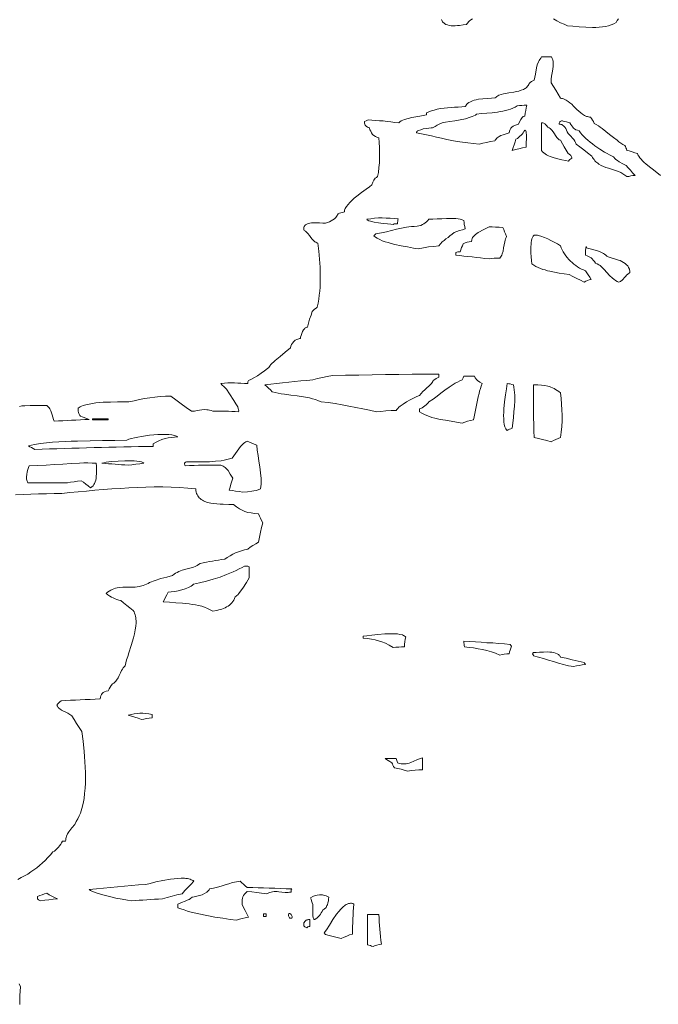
# Model space of a CAD drawing. Header units: inches. Extents: x -0.43 to 6, y 6.58 to 15.12.
# Tile 9 of 13: x 1.12 to 2.93, y 10.67 to 13.46. Entities that reach past the tile are written whole.
import ezdxf

# ---------------------------------------------------------------- set-up
doc = ezdxf.new("R2010")
doc.units = ezdxf.units.IN
doc.header["$MEASUREMENT"] = 0

# ---------------------------------------------------------------- blocks, each defined once
blk = doc.blocks.new('WMF0')
at = {"color": 7, "lineweight": 0}
for points in [[(2.2874, -1.1003), (2.2883, -1.1026), (2.2892, -1.1049), (2.2902, -1.1072), (2.2915, -1.109), (2.2934, -1.1103), (2.2952, -1.1117), (2.2993, -1.1145), (2.3039, -1.1158), (2.3089, -1.1172), (2.3144, -1.1181), (2.3203, -1.1181), (2.3263, -1.1181), (2.3322, -1.1177), (2.3381, -1.1172), (2.3491, -1.1158), (2.3582, -1.1145), (2.3596, -1.1117), (2.3619, -1.1094), (2.3637, -1.1072), (2.366, -1.1053), (2.3706, -1.1017), (2.3756, -1.0989)], [(2.605, -1.0985), (2.615, -1.1044), (2.6255, -1.1094), (2.6356, -1.114), (2.6447, -1.1181), (2.6607, -1.1195), (2.6781, -1.1209), (2.6968, -1.1222), (2.716, -1.1227), (2.7256, -1.1227), (2.7352, -1.1222), (2.7443, -1.1213), (2.753, -1.1199), (2.7617, -1.1181), (2.7695, -1.1158), (2.7768, -1.1126), (2.7836, -1.109), (2.7864, -1.1035), (2.79, -1.0985)], [(2.9098, -1.5435), (2.8938, -1.5312), (2.8732, -1.5147), (2.8677, -1.5106), (2.8631, -1.5061), (2.8586, -1.5015), (2.8545, -1.4974), (2.8508, -1.4928), (2.8476, -1.4887), (2.8453, -1.485), (2.844, -1.4809), (2.8362, -1.4786), (2.8284, -1.4759), (2.8207, -1.4736), (2.8138, -1.4722), (2.8124, -1.4681), (2.8111, -1.4645), (2.8097, -1.4608), (2.8083, -1.4581), (2.8024, -1.4549), (2.7969, -1.4512), (2.7914, -1.4476), (2.7859, -1.4435), (2.7754, -1.4352), (2.7649, -1.4265), (2.7544, -1.4183), (2.7439, -1.4096), (2.7384, -1.406), (2.7329, -1.4023), (2.727, -1.3987), (2.721, -1.3955), (2.7188, -1.3904), (2.716, -1.3859), (2.7133, -1.3818), (2.7105, -1.3777), (2.7078, -1.3777), (2.7046, -1.3772), (2.7018, -1.3763), (2.6991, -1.3754), (2.6932, -1.3731), (2.6881, -1.3694), (2.6827, -1.3653), (2.6772, -1.3607), (2.6721, -1.3562), (2.6671, -1.3512), (2.6621, -1.3461), (2.6571, -1.3411), (2.652, -1.337), (2.6466, -1.3329), (2.6415, -1.3292), (2.6361, -1.3269), (2.6333, -1.3256), (2.6306, -1.3251), (2.6278, -1.3247), (2.6251, -1.3242), (2.6182, -1.3128), (2.6118, -1.3013), (2.605, -1.2908), (2.5986, -1.2799), (2.599, -1.2703), (2.6, -1.2611), (2.6018, -1.2515), (2.6032, -1.2419), (2.6045, -1.2328), (2.6045, -1.2237), (2.6041, -1.2196), (2.6032, -1.215), (2.6018, -1.2109), (2.6, -1.2068), (2.5926, -1.2068), (2.5853, -1.2068), (2.5785, -1.2068), (2.5716, -1.2068), (2.5689, -1.21), (2.5666, -1.2136), (2.5643, -1.2168), (2.5625, -1.2209), (2.5593, -1.2287), (2.557, -1.2374), (2.5538, -1.2552), (2.5501, -1.2726), (2.5465, -1.2744), (2.5424, -1.2767), (2.5392, -1.279), (2.536, -1.2817), (2.5351, -1.2849), (2.5337, -1.2876), (2.5319, -1.2899), (2.53, -1.2922), (2.5278, -1.294), (2.525, -1.2959), (2.5227, -1.2977), (2.52, -1.2991), (2.5136, -1.3013), (2.5072, -1.3036), (2.4999, -1.305), (2.4926, -1.3064), (2.478, -1.3082), (2.4633, -1.3114), (2.4565, -1.3132), (2.4501, -1.3155), (2.4473, -1.3169), (2.4446, -1.3187), (2.4423, -1.3205), (2.44, -1.3228), (2.4291, -1.3237), (2.4172, -1.3247), (2.4044, -1.3256), (2.392, -1.3269), (2.3857, -1.3283), (2.3802, -1.3297), (2.3747, -1.3315), (2.3692, -1.3338), (2.3646, -1.3365), (2.3605, -1.3393), (2.3587, -1.3411), (2.3573, -1.3434), (2.356, -1.3452), (2.3546, -1.3475), (2.3445, -1.3484), (2.3345, -1.3489), (2.3244, -1.3498), (2.3144, -1.3502), (2.3043, -1.3512), (2.2943, -1.3525), (2.2842, -1.3534), (2.2746, -1.3548), (2.2664, -1.3576), (2.2586, -1.3598), (2.2513, -1.3626), (2.244, -1.3653), (2.244, -1.3681), (2.244, -1.3708), (2.2353, -1.3731), (2.2253, -1.3749), (2.2143, -1.3767), (2.2029, -1.379), (2.1919, -1.3813), (2.1819, -1.3845), (2.1773, -1.3863), (2.1727, -1.3886), (2.1691, -1.3909), (2.1659, -1.3936), (2.1544, -1.3927), (2.1435, -1.3914), (2.1325, -1.39), (2.1215, -1.3886), (2.1106, -1.3877), (2.1001, -1.3868), (2.0891, -1.3859), (2.0786, -1.385), (2.0731, -1.3877), (2.0681, -1.3904), (2.0681, -1.3946), (2.069, -1.3978), (2.0699, -1.4005), (2.0717, -1.4023), (2.0736, -1.4042), (2.0763, -1.4055), (2.079, -1.4069), (2.0822, -1.4083), (2.0836, -1.4133), (2.0859, -1.4179), (2.0882, -1.4224), (2.0914, -1.4265), (2.095, -1.4297), (2.0992, -1.4325), (2.1037, -1.4348), (2.1087, -1.4366), (2.1101, -1.4499), (2.1106, -1.4636), (2.111, -1.4777), (2.111, -1.4923), (2.1106, -1.507), (2.1092, -1.5211), (2.1078, -1.5344), (2.1051, -1.5467), (2.1019, -1.549), (2.0987, -1.5513), (2.0964, -1.5536), (2.0946, -1.5563), (2.0918, -1.5627), (2.0891, -1.57), (2.0827, -1.5751), (2.0727, -1.5824), (2.0599, -1.5915), (2.0461, -1.6025), (2.0393, -1.608), (2.0329, -1.6139), (2.027, -1.6198), (2.0215, -1.6253), (2.0174, -1.6313), (2.0137, -1.6367), (2.0128, -1.639), (2.0119, -1.6418), (2.011, -1.644), (2.011, -1.6468), (2.0059, -1.6482), (2.0014, -1.6491), (1.9973, -1.6504), (1.9931, -1.6518), (1.9918, -1.655), (1.9909, -1.6573), (1.989, -1.66), (1.9872, -1.6623), (1.9831, -1.666), (1.9785, -1.6692), (1.9735, -1.6719), (1.9685, -1.6747), (1.963, -1.6765), (1.9575, -1.6788), (1.9497, -1.6783), (1.9401, -1.6779), (1.9292, -1.6774), (1.9178, -1.6779), (1.9127, -1.6788), (1.9082, -1.6801), (1.904, -1.6815), (1.9004, -1.6838), (1.899, -1.6852), (1.8981, -1.687), (1.8972, -1.6884), (1.8963, -1.6902), (1.8963, -1.6925), (1.8958, -1.6948), (1.8963, -1.6975), (1.8972, -1.6998), (1.9004, -1.7016), (1.9031, -1.7039), (1.9054, -1.7062), (1.9077, -1.7085), (1.9123, -1.714), (1.9159, -1.719), (1.92, -1.7245), (1.9241, -1.729), (1.9269, -1.7313), (1.9296, -1.7331), (1.9328, -1.7345), (1.936, -1.7354), (1.9388, -1.7583), (1.9406, -1.7811), (1.942, -1.8035), (1.9424, -1.8264), (1.9424, -1.8378), (1.9424, -1.8492), (1.942, -1.8606), (1.9411, -1.8716), (1.9397, -1.883), (1.9383, -1.8944), (1.9365, -1.9059), (1.9342, -1.9173), (1.9305, -1.92), (1.9264, -1.9228), (1.9232, -1.926), (1.92, -1.9296), (1.9164, -1.9401), (1.9123, -1.9511), (1.9091, -1.9625), (1.9059, -1.974), (1.904, -1.9744), (1.9022, -1.9753), (1.8999, -1.9762), (1.8986, -1.9781), (1.8949, -1.9817), (1.8922, -1.9867), (1.8899, -1.9922), (1.8881, -1.9973), (1.8867, -2.0023), (1.8862, -2.0064), (1.8835, -2.0064), (1.8812, -2.0069), (1.8785, -2.0078), (1.8762, -2.0087), (1.8716, -2.0114), (1.8675, -2.0151), (1.8638, -2.0192), (1.8611, -2.0233), (1.8588, -2.0283), (1.8579, -2.0329), (1.8433, -2.0448), (1.8286, -2.0571), (1.8145, -2.069), (1.8008, -2.0809), (1.8003, -2.0832), (1.7985, -2.0859), (1.7962, -2.0886), (1.793, -2.0918), (1.7843, -2.0982), (1.7743, -2.1051), (1.7638, -2.1119), (1.7537, -2.1179), (1.745, -2.1225), (1.7386, -2.1257), (1.7377, -2.127), (1.7368, -2.1293), (1.7368, -2.1316), (1.7368, -2.1343), (1.7268, -2.1343), (1.7172, -2.1334), (1.708, -2.133), (1.6984, -2.1325), (1.6893, -2.1321), (1.6797, -2.1321), (1.6701, -2.133), (1.66, -2.1343), (1.6642, -2.1385), (1.6683, -2.1426), (1.6724, -2.1462), (1.6765, -2.1503), (1.6847, -2.1631), (1.6971, -2.1819), (1.703, -2.1915), (1.708, -2.2006), (1.7094, -2.2047), (1.7103, -2.2084), (1.7108, -2.212), (1.7103, -2.2143), (1.7007, -2.2138), (1.6916, -2.2134), (1.682, -2.2129), (1.6728, -2.2129), (1.6637, -2.2129), (1.6546, -2.2129), (1.6459, -2.2125), (1.6372, -2.2125), (1.6322, -2.2111), (1.6281, -2.2097), (1.6239, -2.2088), (1.6198, -2.2084), (1.613, -2.2079), (1.6061, -2.2088), (1.5997, -2.2097), (1.5929, -2.2111), (1.5851, -2.2125), (1.5764, -2.2125), (1.5618, -2.202), (1.5472, -2.1915), (1.5326, -2.1805), (1.5179, -2.17), (1.5024, -2.1704), (1.4878, -2.1713), (1.4727, -2.1727), (1.4581, -2.1745), (1.4435, -2.1768), (1.4288, -2.1796), (1.4138, -2.1828), (1.3987, -2.186), (1.3841, -2.1864), (1.3662, -2.1864), (1.3466, -2.1869), (1.3256, -2.1873), (1.3155, -2.1883), (1.305, -2.1892), (1.295, -2.1905), (1.2858, -2.1924), (1.2767, -2.1942), (1.2684, -2.1969), (1.2643, -2.1983), (1.2607, -2.2001), (1.2575, -2.202), (1.2543, -2.2038), (1.2543, -2.2084), (1.2547, -2.2125), (1.2552, -2.2161), (1.2561, -2.2189), (1.257, -2.2212), (1.2584, -2.2234), (1.2598, -2.2253), (1.2616, -2.2266), (1.2662, -2.2289), (1.2716, -2.2308), (1.2785, -2.233), (1.2863, -2.2358), (1.2739, -2.2367), (1.2611, -2.2371), (1.2483, -2.2381), (1.236, -2.2385), (1.2232, -2.239), (1.2109, -2.2399), (1.199, -2.2403), (1.1867, -2.2413), (1.1844, -2.2358), (1.1825, -2.2298), (1.1812, -2.2234), (1.1793, -2.2175), (1.1771, -2.2116), (1.1743, -2.2061), (1.1725, -2.2033), (1.1707, -2.2011), (1.1679, -2.1988), (1.1652, -2.1965), (1.1492, -2.1965), (1.1337, -2.1965), (1.1181, -2.1965), (1.1026, -2.1974), (1.0948, -2.1979), (1.0875, -2.1992)], [(2.3939, -1.4544), (2.3779, -1.4521), (2.3619, -1.4503), (2.3464, -1.4485), (2.3313, -1.4471), (2.3167, -1.4439), (2.302, -1.4407), (2.2874, -1.4375), (2.2728, -1.4343), (2.2582, -1.4311), (2.244, -1.4279), (2.2298, -1.4252), (2.2157, -1.4224), (2.2161, -1.4206), (2.2175, -1.4188), (2.2193, -1.417), (2.2216, -1.4156), (2.228, -1.4133), (2.2353, -1.411), (2.2435, -1.4096), (2.2509, -1.4087), (2.2573, -1.4083), (2.2618, -1.4083), (2.2687, -1.4042), (2.2751, -1.4005), (2.2819, -1.3968), (2.2888, -1.3936), (2.2984, -1.3923), (2.3112, -1.3904), (2.3253, -1.3882), (2.3404, -1.3854), (2.355, -1.3822), (2.3683, -1.3781), (2.3742, -1.3763), (2.3793, -1.374), (2.3834, -1.3717), (2.3866, -1.369), (2.4007, -1.3676), (2.4158, -1.3667), (2.4313, -1.3653), (2.4464, -1.3635), (2.4537, -1.3621), (2.4615, -1.3607), (2.4688, -1.3589), (2.4761, -1.3571), (2.483, -1.3548), (2.4898, -1.3521), (2.4962, -1.3493), (2.5022, -1.3457), (2.509, -1.3448), (2.5154, -1.3443), (2.5223, -1.3438), (2.5291, -1.3438), (2.5278, -1.3512), (2.5264, -1.3585), (2.525, -1.3662), (2.5236, -1.3745), (2.5195, -1.3763), (2.5163, -1.379), (2.514, -1.3818), (2.5122, -1.3845), (2.509, -1.3909), (2.5058, -1.3973), (2.4999, -1.3991), (2.4949, -1.401), (2.4903, -1.4032), (2.4871, -1.406), (2.4843, -1.4092), (2.4821, -1.4128), (2.4807, -1.4174), (2.4793, -1.4224), (2.4734, -1.4238), (2.4679, -1.4256), (2.462, -1.4275), (2.456, -1.4297), (2.4505, -1.4329), (2.4455, -1.4361), (2.4432, -1.4384), (2.4414, -1.4407), (2.4396, -1.443), (2.4382, -1.4453), (2.4263, -1.4471), (2.4154, -1.4494), (2.4044, -1.4517), (2.3939, -1.4544), (2.3939, -1.4544)], [(2.6484, -1.5024), (2.6392, -1.501), (2.6292, -1.4987), (2.6178, -1.4965), (2.6068, -1.4933), (2.6013, -1.4914), (2.5958, -1.4896), (2.5908, -1.4873), (2.5858, -1.4846), (2.5817, -1.4818), (2.5776, -1.4791), (2.5744, -1.4759), (2.5716, -1.4722), (2.5716, -1.4622), (2.5716, -1.4521), (2.5716, -1.4421), (2.5716, -1.4325), (2.5716, -1.4224), (2.5716, -1.4128), (2.5716, -1.4032), (2.5716, -1.3936), (2.5753, -1.3941), (2.578, -1.3946), (2.5803, -1.3959), (2.5821, -1.3973), (2.5853, -1.4014), (2.5894, -1.4064), (2.5931, -1.4083), (2.5958, -1.4101), (2.5986, -1.4124), (2.6009, -1.4147), (2.6045, -1.4197), (2.6082, -1.4252), (2.6114, -1.4302), (2.6146, -1.4352), (2.6169, -1.4375), (2.6191, -1.4398), (2.6219, -1.4421), (2.6251, -1.4435), (2.6306, -1.453), (2.6356, -1.4622), (2.6411, -1.4718), (2.6466, -1.4809), (2.6488, -1.4823), (2.6511, -1.4837), (2.653, -1.485), (2.6543, -1.4869), (2.6557, -1.4887), (2.6566, -1.4905), (2.6571, -1.4928), (2.6571, -1.4951), (2.6543, -1.4965), (2.652, -1.4983), (2.6498, -1.5001), (2.6484, -1.5024), (2.6484, -1.5024)], [(2.8138, -1.5467), (2.8083, -1.5422), (2.8028, -1.5385), (2.7964, -1.5353), (2.7896, -1.5321), (2.7759, -1.5275), (2.7613, -1.523), (2.7539, -1.5207), (2.7471, -1.5179), (2.7407, -1.5147), (2.7343, -1.5111), (2.7311, -1.5088), (2.7284, -1.5065), (2.7256, -1.5042), (2.7229, -1.5015), (2.7206, -1.4983), (2.7183, -1.4951), (2.716, -1.4919), (2.7142, -1.4882), (2.7023, -1.4791), (2.6913, -1.4704), (2.6804, -1.4622), (2.6694, -1.4544), (2.668, -1.4499), (2.6658, -1.4457), (2.663, -1.4416), (2.6598, -1.438), (2.6534, -1.4307), (2.6466, -1.4243), (2.6443, -1.4192), (2.6424, -1.4147), (2.6402, -1.4101), (2.6374, -1.406), (2.6342, -1.4028), (2.6306, -1.4), (2.6287, -1.3987), (2.6265, -1.3982), (2.6242, -1.3978), (2.6214, -1.3973), (2.6219, -1.3946), (2.6223, -1.3927), (2.6233, -1.3909), (2.6246, -1.39), (2.6265, -1.3891), (2.6283, -1.3886), (2.6306, -1.3886), (2.6329, -1.3891), (2.6424, -1.3914), (2.6516, -1.3936), (2.6548, -1.3987), (2.6575, -1.4028), (2.6598, -1.406), (2.6626, -1.4087), (2.6653, -1.411), (2.669, -1.4133), (2.6731, -1.4151), (2.6785, -1.417), (2.6822, -1.422), (2.6868, -1.4275), (2.6913, -1.4325), (2.6968, -1.438), (2.7032, -1.4435), (2.7092, -1.4485), (2.716, -1.4535), (2.7229, -1.459), (2.737, -1.4686), (2.7507, -1.4773), (2.7576, -1.4809), (2.7644, -1.4846), (2.7704, -1.4873), (2.7763, -1.4901), (2.7777, -1.4919), (2.7791, -1.4937), (2.7809, -1.496), (2.7827, -1.4978), (2.7873, -1.501), (2.7923, -1.5042), (2.8028, -1.5102), (2.812, -1.5147), (2.8175, -1.5216), (2.8239, -1.5284), (2.8302, -1.5358), (2.8371, -1.5435), (2.8307, -1.5435), (2.8248, -1.5444), (2.8193, -1.5458), (2.8138, -1.5467), (2.8138, -1.5467)], [(2.488, -1.4722), (2.4907, -1.464), (2.4935, -1.4562), (2.4962, -1.448), (2.4985, -1.4403), (2.5026, -1.438), (2.5063, -1.4352), (2.5099, -1.432), (2.5131, -1.4288), (2.5163, -1.4256), (2.5191, -1.422), (2.5214, -1.4188), (2.5236, -1.4151), (2.525, -1.4156), (2.5264, -1.417), (2.5273, -1.4192), (2.5278, -1.4215), (2.5287, -1.4284), (2.5287, -1.4366), (2.5278, -1.4526), (2.5273, -1.4631), (2.5168, -1.4649), (2.5067, -1.4672), (2.4976, -1.4695), (2.488, -1.4722), (2.488, -1.4722)], [(2.1499, -1.6824), (2.1435, -1.682), (2.1334, -1.6811), (2.1215, -1.6797), (2.1083, -1.6779), (2.096, -1.6756), (2.085, -1.6733), (2.0809, -1.6719), (2.0777, -1.6706), (2.0768, -1.6701), (2.0759, -1.6692), (2.0754, -1.6687), (2.0749, -1.6678), (2.0859, -1.666), (2.0969, -1.6646), (2.1078, -1.6637), (2.1188, -1.6637), (2.1302, -1.6642), (2.1412, -1.6646), (2.1526, -1.6655), (2.164, -1.666), (2.1631, -1.6692), (2.1627, -1.6728), (2.1622, -1.6765), (2.1622, -1.6806), (2.1586, -1.6806), (2.1554, -1.6806), (2.1526, -1.6811), (2.1499, -1.6824), (2.1499, -1.6824)], [(2.2212, -1.7514), (2.2074, -1.7496), (2.1905, -1.7464), (2.1727, -1.7432), (2.154, -1.7391), (2.1444, -1.7368), (2.1357, -1.7341), (2.127, -1.7313), (2.1188, -1.7286), (2.1115, -1.7254), (2.1046, -1.7217), (2.0992, -1.7181), (2.0946, -1.7144), (2.0973, -1.7117), (2.1001, -1.7089), (2.1161, -1.7066), (2.1311, -1.7034), (2.1453, -1.6998), (2.1595, -1.6961), (2.1732, -1.6929), (2.1873, -1.6902), (2.1947, -1.6893), (2.202, -1.6884), (2.2097, -1.6879), (2.2175, -1.6875), (2.223, -1.6865), (2.228, -1.6852), (2.233, -1.6829), (2.2371, -1.6806), (2.2408, -1.6774), (2.2445, -1.6747), (2.2481, -1.6715), (2.2513, -1.6678), (2.2627, -1.6678), (2.2751, -1.6669), (2.2883, -1.666), (2.3016, -1.6651), (2.3084, -1.6651), (2.3153, -1.6651), (2.3217, -1.6651), (2.3281, -1.6655), (2.3345, -1.6664), (2.34, -1.6678), (2.3459, -1.6696), (2.3509, -1.6715), (2.3514, -1.6769), (2.3518, -1.6824), (2.3532, -1.6884), (2.3546, -1.6948), (2.3464, -1.6975), (2.3386, -1.6998), (2.3304, -1.7025), (2.3226, -1.7053), (2.3171, -1.7103), (2.3112, -1.7149), (2.3057, -1.7194), (2.2997, -1.7236), (2.2943, -1.7277), (2.2888, -1.7322), (2.2842, -1.7373), (2.2796, -1.7427), (2.265, -1.7446), (2.2504, -1.7464), (2.2358, -1.7491), (2.2212, -1.7514), (2.2212, -1.7514)], [(2.4222, -1.7802), (2.4103, -1.7788), (2.398, -1.7775), (2.3861, -1.7761), (2.3742, -1.7747), (2.3623, -1.7734), (2.3509, -1.772), (2.339, -1.7706), (2.3276, -1.7692), (2.3276, -1.7651), (2.3276, -1.7624), (2.3304, -1.7615), (2.3336, -1.7606), (2.3368, -1.7606), (2.3404, -1.7606), (2.3418, -1.7542), (2.3441, -1.7482), (2.3464, -1.7427), (2.3491, -1.7373), (2.3546, -1.735), (2.3601, -1.7331), (2.366, -1.7318), (2.3724, -1.7304), (2.3729, -1.7263), (2.3738, -1.7226), (2.3756, -1.7194), (2.3779, -1.7162), (2.3806, -1.7135), (2.3838, -1.7108), (2.3875, -1.708), (2.3911, -1.7057), (2.4076, -1.6971), (2.4222, -1.6893), (2.4313, -1.6893), (2.4409, -1.6897), (2.451, -1.6902), (2.4615, -1.6911), (2.4638, -1.6966), (2.4665, -1.703), (2.4693, -1.7094), (2.472, -1.7162), (2.4706, -1.7194), (2.4693, -1.7231), (2.4679, -1.7272), (2.467, -1.7313), (2.4652, -1.7405), (2.4633, -1.7491), (2.462, -1.7578), (2.4597, -1.766), (2.4583, -1.7697), (2.4565, -1.7729), (2.4546, -1.7756), (2.4524, -1.7784), (2.4446, -1.7784), (2.4368, -1.7784), (2.4291, -1.7793), (2.4222, -1.7802), (2.4222, -1.7802)], [(2.6927, -1.846), (2.6822, -1.8405), (2.6712, -1.8355), (2.6607, -1.83), (2.6502, -1.8245), (2.6361, -1.8227), (2.6219, -1.8209), (2.6082, -1.8181), (2.5945, -1.8154), (2.5881, -1.814), (2.5812, -1.8117), (2.5748, -1.8099), (2.568, -1.8072), (2.5616, -1.8044), (2.5556, -1.8017), (2.5492, -1.798), (2.5433, -1.7944), (2.5424, -1.7852), (2.5415, -1.7747), (2.541, -1.7629), (2.5406, -1.751), (2.541, -1.745), (2.5415, -1.7391), (2.5419, -1.7336), (2.5428, -1.7281), (2.5442, -1.7236), (2.546, -1.719), (2.5479, -1.7153), (2.5501, -1.7126), (2.5552, -1.7126), (2.5602, -1.713), (2.5652, -1.7144), (2.5698, -1.7153), (2.5794, -1.719), (2.589, -1.7231), (2.5981, -1.7277), (2.6073, -1.7327), (2.6164, -1.7377), (2.6251, -1.7427), (2.6274, -1.7487), (2.6301, -1.7546), (2.6329, -1.7601), (2.6365, -1.766), (2.6402, -1.7715), (2.6443, -1.7766), (2.6488, -1.7816), (2.6534, -1.7862), (2.6584, -1.7907), (2.6635, -1.7953), (2.6685, -1.7989), (2.674, -1.8026), (2.6795, -1.8063), (2.6849, -1.809), (2.6904, -1.8117), (2.6964, -1.814), (2.7005, -1.8195), (2.7041, -1.8259), (2.7082, -1.8323), (2.7124, -1.8387), (2.7069, -1.8401), (2.7018, -1.8419), (2.6968, -1.8437), (2.6927, -1.846), (2.6927, -1.846)], [(2.7905, -1.846), (2.7859, -1.8442), (2.7814, -1.8414), (2.7768, -1.8382), (2.7727, -1.835), (2.7644, -1.8273), (2.7571, -1.8186), (2.7494, -1.8104), (2.7421, -1.8026), (2.7379, -1.7994), (2.7338, -1.7967), (2.7293, -1.7944), (2.7247, -1.7926), (2.7215, -1.7875), (2.7183, -1.7839), (2.7151, -1.7802), (2.7119, -1.7775), (2.7082, -1.7752), (2.7046, -1.7734), (2.7009, -1.7715), (2.6964, -1.7692), (2.6964, -1.7629), (2.6964, -1.7565), (2.6968, -1.7501), (2.6982, -1.7446), (2.6982, -1.7459), (2.6991, -1.7473), (2.7005, -1.7487), (2.7018, -1.7501), (2.7174, -1.7537), (2.7329, -1.7583), (2.7402, -1.7615), (2.7475, -1.7647), (2.7507, -1.767), (2.7539, -1.7692), (2.7571, -1.772), (2.7603, -1.7747), (2.769, -1.777), (2.7791, -1.7798), (2.7841, -1.7816), (2.7896, -1.7834), (2.7946, -1.7852), (2.7996, -1.7875), (2.8042, -1.7903), (2.8088, -1.7935), (2.8124, -1.7967), (2.8161, -1.8003), (2.8188, -1.8044), (2.8211, -1.809), (2.8216, -1.8113), (2.822, -1.814), (2.8225, -1.8163), (2.8225, -1.8191), (2.8202, -1.8209), (2.8179, -1.8223), (2.8156, -1.8241), (2.8138, -1.8259), (2.8101, -1.83), (2.8065, -1.8341), (2.8033, -1.8378), (2.7996, -1.8414), (2.7978, -1.8428), (2.7955, -1.8442), (2.7932, -1.8451), (2.7905, -1.846), (2.7905, -1.846)], [(2.1019, -2.2143), (2.0822, -2.2102), (2.0631, -2.2061), (2.0434, -2.202), (2.0242, -2.1983), (2.0046, -2.1947), (1.9849, -2.191), (1.9648, -2.1883), (1.9452, -2.186), (1.9374, -2.1828), (1.9292, -2.1796), (1.9209, -2.1773), (1.9123, -2.175), (1.8949, -2.1718), (1.8771, -2.1691), (1.8588, -2.1668), (1.841, -2.1645), (1.8318, -2.1631), (1.8232, -2.1613), (1.8145, -2.1595), (1.8063, -2.1576), (1.8008, -2.1522), (1.7957, -2.1471), (1.7903, -2.1421), (1.7848, -2.138), (1.8017, -2.1357), (1.8186, -2.1339), (1.8355, -2.1321), (1.8529, -2.1302), (1.8698, -2.1284), (1.8871, -2.1266), (1.9045, -2.1252), (1.9219, -2.1238), (1.9351, -2.1202), (1.9488, -2.117), (1.9625, -2.1138), (1.9772, -2.111), (2.0146, -2.1106), (2.0521, -2.1101), (2.09, -2.1092), (2.1279, -2.1087), (2.1659, -2.1083), (2.2038, -2.1078), (2.2417, -2.1078), (2.2796, -2.1078), (2.2796, -2.1115), (2.2796, -2.1165), (2.2755, -2.1183), (2.2719, -2.1202), (2.2678, -2.1229), (2.2637, -2.1257), (2.2623, -2.1284), (2.2605, -2.1311), (2.2582, -2.1339), (2.2559, -2.1366), (2.2509, -2.1416), (2.2454, -2.1467), (2.2399, -2.1517), (2.2339, -2.1572), (2.2289, -2.1622), (2.2244, -2.1682), (2.217, -2.1713), (2.2079, -2.1755), (2.1979, -2.1805), (2.1878, -2.1864), (2.1777, -2.1924), (2.1695, -2.1983), (2.1659, -2.2015), (2.1627, -2.2047), (2.1604, -2.2079), (2.1586, -2.2111), (2.1439, -2.2111), (2.1293, -2.212), (2.1151, -2.2134), (2.1019, -2.2143), (2.1019, -2.2143)], [(2.3454, -2.2463), (2.3299, -2.2435), (2.3144, -2.2408), (2.2988, -2.2385), (2.2833, -2.2358), (2.2755, -2.2344), (2.2678, -2.2326), (2.26, -2.2303), (2.2527, -2.228), (2.2454, -2.2253), (2.2385, -2.2221), (2.2312, -2.2184), (2.2244, -2.2143), (2.2244, -2.2093), (2.2244, -2.2056), (2.228, -2.2047), (2.2321, -2.2029), (2.2358, -2.2006), (2.2399, -2.1979), (2.2435, -2.1947), (2.2467, -2.1919), (2.2495, -2.1887), (2.2513, -2.186), (2.2632, -2.1782), (2.2746, -2.17), (2.2856, -2.1613), (2.297, -2.1526), (2.3084, -2.1444), (2.3203, -2.1366), (2.3263, -2.133), (2.3326, -2.1298), (2.339, -2.1266), (2.3454, -2.1238), (2.3482, -2.1183), (2.3509, -2.1129), (2.3578, -2.1129), (2.3655, -2.1129), (2.3733, -2.1129), (2.3811, -2.1129), (2.3815, -2.1147), (2.382, -2.1161), (2.3825, -2.1179), (2.3834, -2.1193), (2.3861, -2.1225), (2.3893, -2.1252), (2.3962, -2.1302), (2.4026, -2.1343), (2.3998, -2.1412), (2.3975, -2.148), (2.3952, -2.1554), (2.3939, -2.1627), (2.3916, -2.1723), (2.3898, -2.1814), (2.3875, -2.191), (2.3857, -2.2001), (2.3838, -2.2097), (2.3815, -2.2189), (2.3797, -2.2285), (2.3779, -2.2376), (2.3697, -2.2394), (2.3614, -2.2413), (2.3537, -2.244), (2.3454, -2.2463), (2.3454, -2.2463)], [(2.4738, -2.2678), (2.472, -2.2659), (2.4702, -2.2632), (2.4688, -2.2605), (2.4674, -2.2573), (2.4656, -2.2504), (2.4642, -2.2426), (2.4638, -2.2344), (2.4633, -2.2253), (2.4638, -2.2157), (2.4642, -2.2056), (2.4665, -2.186), (2.4693, -2.1663), (2.472, -2.149), (2.4738, -2.1343), (2.478, -2.1348), (2.4821, -2.1353), (2.4866, -2.1366), (2.4917, -2.138), (2.493, -2.1448), (2.4939, -2.1517), (2.4949, -2.1595), (2.4953, -2.1668), (2.4953, -2.1828), (2.4944, -2.1988), (2.493, -2.2148), (2.4912, -2.2308), (2.4894, -2.2463), (2.488, -2.2609), (2.4839, -2.2623), (2.4802, -2.2637), (2.4766, -2.2655), (2.4738, -2.2678), (2.4738, -2.2678)], [(2.5986, -2.2997), (2.5862, -2.2961), (2.5744, -2.2929), (2.5625, -2.2902), (2.5501, -2.2874), (2.5497, -2.2687), (2.5492, -2.2499), (2.5488, -2.2312), (2.5488, -2.2125), (2.5488, -2.1942), (2.5488, -2.1755), (2.5488, -2.1567), (2.5488, -2.138), (2.5607, -2.138), (2.5712, -2.1385), (2.5808, -2.1398), (2.5894, -2.1416), (2.594, -2.143), (2.5981, -2.1444), (2.6022, -2.1462), (2.6068, -2.1485), (2.6109, -2.1508), (2.6155, -2.154), (2.6201, -2.1572), (2.6251, -2.1608), (2.6269, -2.1764), (2.6283, -2.1924), (2.6292, -2.2084), (2.6297, -2.2244), (2.6297, -2.2403), (2.6287, -2.2563), (2.6274, -2.2719), (2.6251, -2.2874), (2.6182, -2.2902), (2.6118, -2.2929), (2.605, -2.2961), (2.5986, -2.2997), (2.5986, -2.2997)], [(1.2954, -2.2376), (1.2954, -2.2367), (1.2954, -2.2339), (1.3059, -2.2339), (1.3169, -2.2339), (1.3283, -2.2339), (1.3397, -2.2339), (1.3397, -2.2353), (1.3397, -2.2376), (1.3292, -2.2376), (1.3183, -2.2376), (1.3068, -2.2376), (1.2954, -2.2376), (1.2954, -2.2376)], [(1.1314, -2.3212), (1.1263, -2.3185), (1.1218, -2.3157), (1.1177, -2.3135), (1.1135, -2.3107), (1.1305, -2.3075), (1.1474, -2.3048), (1.1647, -2.3029), (1.1821, -2.3011), (1.1999, -2.2997), (1.2173, -2.2988), (1.2351, -2.2979), (1.2529, -2.2975), (1.2886, -2.2965), (1.3237, -2.2961), (1.3589, -2.2956), (1.3932, -2.2947), (1.3987, -2.2924), (1.406, -2.2902), (1.4147, -2.2879), (1.4243, -2.286), (1.4348, -2.2842), (1.4462, -2.2824), (1.4576, -2.281), (1.4695, -2.2801), (1.4809, -2.2792), (1.4919, -2.2787), (1.5029, -2.2787), (1.5125, -2.2792), (1.5211, -2.2801), (1.528, -2.2815), (1.5312, -2.2824), (1.5339, -2.2833), (1.5358, -2.2842), (1.5376, -2.2856), (1.528, -2.2865), (1.5188, -2.2874), (1.5102, -2.2888), (1.5015, -2.2906), (1.4928, -2.2934), (1.4841, -2.2965), (1.4759, -2.3002), (1.4681, -2.3052), (1.4681, -2.308), (1.4681, -2.3125), (1.4471, -2.3125), (1.4261, -2.313), (1.4051, -2.3135), (1.3841, -2.3139), (1.363, -2.3144), (1.342, -2.3148), (1.321, -2.3157), (1.3, -2.3162), (1.2785, -2.3167), (1.2575, -2.3176), (1.2365, -2.318), (1.2154, -2.3185), (1.1944, -2.3194), (1.1734, -2.3199), (1.1524, -2.3208), (1.1314, -2.3212), (1.1314, -2.3212)], [(1.7226, -2.4423), (1.7121, -2.4409), (1.7021, -2.4396), (1.6929, -2.4382), (1.6833, -2.4368), (1.6861, -2.4281), (1.6888, -2.4195), (1.6916, -2.4112), (1.6939, -2.403), (1.687, -2.3911), (1.6806, -2.3811), (1.6769, -2.377), (1.6724, -2.3729), (1.6669, -2.3692), (1.66, -2.366), (1.6477, -2.366), (1.6349, -2.366), (1.6221, -2.366), (1.6093, -2.366), (1.597, -2.366), (1.5842, -2.3665), (1.5714, -2.3669), (1.5586, -2.3674), (1.5577, -2.3651), (1.5572, -2.3633), (1.5572, -2.3619), (1.5568, -2.3605), (1.5581, -2.3591), (1.5595, -2.3578), (1.5609, -2.3573), (1.5623, -2.3569), (1.5782, -2.3569), (1.5942, -2.3569), (1.6111, -2.3569), (1.6281, -2.3564), (1.645, -2.355), (1.6614, -2.3532), (1.6692, -2.3518), (1.6769, -2.35), (1.6847, -2.3482), (1.6925, -2.3464), (1.7016, -2.3331), (1.7108, -2.3194), (1.7162, -2.313), (1.7217, -2.3071), (1.7249, -2.3043), (1.7281, -2.302), (1.7313, -2.2997), (1.735, -2.2979), (1.7418, -2.3007), (1.7482, -2.3034), (1.7551, -2.3061), (1.7619, -2.3089), (1.7633, -2.3231), (1.766, -2.3381), (1.7683, -2.3546), (1.7711, -2.371), (1.7729, -2.3879), (1.7743, -2.4039), (1.7743, -2.4117), (1.7743, -2.4195), (1.7734, -2.4268), (1.7724, -2.4336), (1.7665, -2.4359), (1.7606, -2.4377), (1.7542, -2.4391), (1.7482, -2.44), (1.7354, -2.4414), (1.7226, -2.4423), (1.7226, -2.4423)], [(1.2899, -2.43), (1.2831, -2.4245), (1.2767, -2.4195), (1.2698, -2.4144), (1.2634, -2.4103), (1.2529, -2.4117), (1.2429, -2.4131), (1.2333, -2.4144), (1.2241, -2.4158), (1.21, -2.4158), (1.1963, -2.4158), (1.1821, -2.4158), (1.1679, -2.4158), (1.1542, -2.4158), (1.14, -2.4158), (1.1259, -2.4158), (1.1117, -2.4158), (1.1103, -2.4135), (1.1094, -2.4112), (1.1085, -2.409), (1.1081, -2.4058), (1.1076, -2.3994), (1.1085, -2.392), (1.1099, -2.3852), (1.1113, -2.3783), (1.1135, -2.3724), (1.1154, -2.3674), (1.1396, -2.3669), (1.1634, -2.366), (1.1871, -2.3642), (1.2109, -2.3628), (1.2346, -2.361), (1.2584, -2.3601), (1.2703, -2.3596), (1.2822, -2.3596), (1.294, -2.3601), (1.3059, -2.3605), (1.3064, -2.3692), (1.3064, -2.3788), (1.3064, -2.3888), (1.3059, -2.3994), (1.3055, -2.4039), (1.3045, -2.409), (1.3032, -2.4135), (1.3013, -2.4176), (1.2995, -2.4213), (1.2968, -2.4245), (1.2936, -2.4277), (1.2899, -2.43), (1.2899, -2.43)], [(1.3968, -2.366), (1.3873, -2.3651), (1.3781, -2.3646), (1.3685, -2.3637), (1.3594, -2.3633), (1.3502, -2.3623), (1.3406, -2.3619), (1.3315, -2.361), (1.3219, -2.3605), (1.3274, -2.3591), (1.3338, -2.3578), (1.3416, -2.3569), (1.3498, -2.356), (1.3681, -2.3546), (1.3868, -2.3537), (1.3964, -2.3537), (1.4055, -2.3537), (1.4138, -2.3541), (1.4215, -2.355), (1.4284, -2.356), (1.4343, -2.3569), (1.4366, -2.3578), (1.4384, -2.3587), (1.4403, -2.3596), (1.4412, -2.3605), (1.4297, -2.3619), (1.4183, -2.3633), (1.4074, -2.3646), (1.3968, -2.366), (1.3968, -2.366)], [(1.0765, -2.4501), (1.0985, -2.4492), (1.1204, -2.4487), (1.1423, -2.4478), (1.1643, -2.4473), (1.1862, -2.4464), (1.2081, -2.446), (1.2314, -2.4437), (1.2547, -2.4419), (1.2785, -2.4396), (1.3023, -2.4373), (1.326, -2.4355), (1.3502, -2.4336), (1.3745, -2.4318), (1.3987, -2.4304), (1.4229, -2.4291), (1.4471, -2.4281), (1.4709, -2.4277), (1.4951, -2.4277), (1.5188, -2.4281), (1.5426, -2.4295), (1.5659, -2.4309), (1.5892, -2.4336), (1.5892, -2.4377), (1.5897, -2.4423), (1.591, -2.446), (1.5924, -2.4496), (1.5942, -2.4528), (1.5961, -2.456), (1.5988, -2.4588), (1.6016, -2.461), (1.6043, -2.4633), (1.6075, -2.4656), (1.6111, -2.4674), (1.6148, -2.4688), (1.6226, -2.4716), (1.6313, -2.4738), (1.6399, -2.4752), (1.6486, -2.4761), (1.6578, -2.477), (1.6664, -2.477), (1.6824, -2.4775), (1.6957, -2.478), (1.7048, -2.4843), (1.713, -2.4898), (1.7208, -2.4939), (1.7286, -2.4971), (1.7368, -2.4999), (1.7459, -2.5017), (1.756, -2.5031), (1.767, -2.5045), (1.7697, -2.5104), (1.7724, -2.5163), (1.7756, -2.5227), (1.7793, -2.5296), (1.7756, -2.5428), (1.7724, -2.5565), (1.7697, -2.5703), (1.767, -2.5849), (1.7592, -2.589), (1.7514, -2.594), (1.7437, -2.599), (1.7368, -2.6045), (1.7277, -2.6064), (1.7185, -2.6091), (1.7103, -2.6118), (1.7021, -2.615), (1.6939, -2.6191), (1.6861, -2.6233), (1.6783, -2.6278), (1.671, -2.6329), (1.6623, -2.6342), (1.6536, -2.6356), (1.645, -2.637), (1.6363, -2.6383), (1.6276, -2.6397), (1.6189, -2.6415), (1.6102, -2.6434), (1.6016, -2.6452), (1.597, -2.6484), (1.5924, -2.6511), (1.5874, -2.6534), (1.5824, -2.6552), (1.5719, -2.6584), (1.5609, -2.6616), (1.5504, -2.6644), (1.5403, -2.668), (1.5358, -2.6703), (1.5312, -2.6726), (1.5271, -2.6758), (1.523, -2.679), (1.5061, -2.6836), (1.4896, -2.6881), (1.4732, -2.6932), (1.4572, -2.6987), (1.4535, -2.7018), (1.4489, -2.7041), (1.4444, -2.706), (1.4389, -2.7078), (1.4275, -2.7105), (1.4165, -2.7128), (1.4042, -2.7128), (1.3923, -2.7128), (1.3813, -2.7128), (1.3708, -2.7137), (1.3658, -2.7146), (1.3607, -2.7156), (1.3562, -2.7169), (1.3516, -2.7188), (1.347, -2.721), (1.3429, -2.7238), (1.3384, -2.727), (1.3342, -2.7306), (1.3393, -2.7343), (1.3443, -2.7379), (1.3493, -2.7407), (1.3544, -2.743), (1.3594, -2.7453), (1.3649, -2.7471), (1.3699, -2.7489), (1.3754, -2.7503), (1.3836, -2.7571), (1.3927, -2.764), (1.4019, -2.7708), (1.411, -2.7786), (1.4133, -2.7823), (1.4151, -2.7864), (1.4165, -2.7905), (1.4174, -2.7946), (1.4183, -2.7992), (1.4188, -2.8037), (1.4192, -2.8083), (1.4192, -2.8133), (1.4183, -2.8234), (1.417, -2.8339), (1.4147, -2.8449), (1.4119, -2.8558), (1.4055, -2.8778), (1.3987, -2.8988), (1.3955, -2.9088), (1.3923, -2.9184), (1.39, -2.9271), (1.3877, -2.9353), (1.385, -2.9385), (1.3827, -2.9417), (1.3804, -2.9449), (1.3781, -2.9486), (1.3749, -2.9554), (1.3713, -2.9628), (1.3681, -2.9696), (1.3639, -2.976), (1.3617, -2.9792), (1.3589, -2.982), (1.3557, -2.9847), (1.3521, -2.987), (1.3484, -2.9915), (1.3452, -2.9961), (1.3425, -3.0011), (1.3397, -3.0066), (1.3338, -3.008), (1.3292, -3.0098), (1.3256, -3.0117), (1.3228, -3.0144), (1.321, -3.0171), (1.3192, -3.0208), (1.3178, -3.0249), (1.3169, -3.0299), (1.3027, -3.0304), (1.2886, -3.0313), (1.2748, -3.0318), (1.2607, -3.0322), (1.247, -3.0331), (1.2333, -3.0336), (1.2196, -3.0345), (1.2063, -3.035), (1.2026, -3.0377), (1.1995, -3.0404), (1.1967, -3.0441), (1.194, -3.0477), (1.1958, -3.0505), (1.1976, -3.0537), (1.1999, -3.056), (1.2022, -3.0583), (1.2077, -3.0615), (1.2132, -3.0647), (1.2191, -3.0674), (1.225, -3.0701), (1.231, -3.0738), (1.2365, -3.0779), (1.2433, -3.0884), (1.2502, -3.0994), (1.2575, -3.1108), (1.2652, -3.1222), (1.2684, -3.1501), (1.2716, -3.1789), (1.273, -3.1935), (1.2739, -3.2086), (1.2748, -3.2237), (1.2753, -3.2387), (1.2753, -3.2538), (1.2753, -3.2689), (1.2744, -3.2835), (1.273, -3.2981), (1.2712, -3.3128), (1.2684, -3.3269), (1.2652, -3.3406), (1.2616, -3.3539), (1.2575, -3.3617), (1.2534, -3.3699), (1.2493, -3.3777), (1.2456, -3.3859), (1.2369, -3.3959), (1.2282, -3.4074), (1.2246, -3.4133), (1.2214, -3.4197), (1.2205, -3.4233), (1.2196, -3.4265), (1.2191, -3.4302), (1.2186, -3.4339), (1.2136, -3.4339), (1.21, -3.4339), (1.2077, -3.438), (1.2049, -3.4425), (1.2017, -3.4467), (1.1985, -3.4508), (1.1949, -3.4549), (1.1912, -3.4585), (1.1871, -3.4617), (1.183, -3.464), (1.1757, -3.4727), (1.1684, -3.4805), (1.1606, -3.4882), (1.1528, -3.4955), (1.1451, -3.5024), (1.1369, -3.5093), (1.1286, -3.5152), (1.1199, -3.5211), (1.1113, -3.5271), (1.1021, -3.5321), (1.0925, -3.5371), (1.0829, -3.5422)], [(1.0866, -3.8387), (1.0907, -3.8469), (1.0898, -3.8597), (1.0893, -3.8721), (1.0893, -3.8849), (1.0889, -3.8976)], [(1.6372, -2.7804), (1.6299, -2.7763), (1.6221, -2.7727), (1.6139, -2.7695), (1.6057, -2.7667), (1.597, -2.7644), (1.5878, -2.7626), (1.5787, -2.7613), (1.5696, -2.7599), (1.5508, -2.7581), (1.5321, -2.7567), (1.5138, -2.7553), (1.4965, -2.7539), (1.4997, -2.7471), (1.5029, -2.7407), (1.5065, -2.7338), (1.5106, -2.727), (1.5193, -2.7261), (1.5289, -2.7247), (1.539, -2.7229), (1.549, -2.7201), (1.5586, -2.7169), (1.5677, -2.7133), (1.5719, -2.7114), (1.5755, -2.7092), (1.5792, -2.7064), (1.5819, -2.7041), (1.5997, -2.7), (1.6189, -2.6955), (1.6381, -2.69), (1.6578, -2.6836), (1.6765, -2.6767), (1.6952, -2.669), (1.7039, -2.6648), (1.7121, -2.6607), (1.7204, -2.6566), (1.7277, -2.6525), (1.7304, -2.6525), (1.7336, -2.6525), (1.7368, -2.653), (1.7405, -2.6543), (1.7405, -2.6621), (1.7405, -2.6703), (1.7405, -2.6781), (1.7405, -2.6863), (1.7327, -2.6991), (1.7222, -2.7156), (1.7162, -2.7238), (1.7108, -2.7306), (1.708, -2.7338), (1.7057, -2.7361), (1.7034, -2.7384), (1.7012, -2.7398), (1.6993, -2.7448), (1.6971, -2.7494), (1.6943, -2.7535), (1.6916, -2.7571), (1.6879, -2.7608), (1.6847, -2.7635), (1.6806, -2.7663), (1.6765, -2.7686), (1.6719, -2.7708), (1.6674, -2.7727), (1.6628, -2.7745), (1.6578, -2.7759), (1.6477, -2.7786), (1.6372, -2.7804), (1.6372, -2.7804)], [(2.1499, -2.8837), (2.1385, -2.8773), (2.1279, -2.8718), (2.1179, -2.8677), (2.1083, -2.8645), (2.0987, -2.8618), (2.0882, -2.8599), (2.0768, -2.8586), (2.0644, -2.8572), (2.0644, -2.8545), (2.0644, -2.8517), (2.0745, -2.8508), (2.0891, -2.849), (2.1065, -2.8467), (2.1257, -2.8453), (2.1353, -2.8449), (2.1444, -2.8449), (2.1535, -2.8449), (2.1618, -2.8453), (2.1691, -2.8467), (2.1759, -2.8481), (2.1787, -2.8494), (2.1814, -2.8504), (2.1837, -2.8522), (2.1855, -2.8536), (2.1841, -2.8604), (2.1828, -2.8673), (2.1823, -2.8741), (2.1819, -2.8819), (2.1736, -2.8819), (2.1659, -2.8823), (2.1576, -2.8828), (2.1499, -2.8837), (2.1499, -2.8837)], [(2.4524, -2.9052), (2.4409, -2.9002), (2.4291, -2.896), (2.4163, -2.8924), (2.4039, -2.8896), (2.3911, -2.8874), (2.3783, -2.8851), (2.3655, -2.8833), (2.3528, -2.8819), (2.3518, -2.8782), (2.3514, -2.8741), (2.3509, -2.87), (2.3509, -2.8659), (2.3669, -2.8668), (2.3834, -2.8677), (2.3998, -2.8686), (2.4163, -2.87), (2.4327, -2.8709), (2.4492, -2.8723), (2.4661, -2.8737), (2.4825, -2.875), (2.483, -2.8764), (2.4839, -2.8778), (2.4848, -2.8787), (2.4862, -2.8801), (2.4839, -2.8855), (2.4821, -2.891), (2.4807, -2.896), (2.4793, -2.9015), (2.4725, -2.902), (2.4656, -2.9029), (2.4592, -2.9038), (2.4524, -2.9052), (2.4524, -2.9052)], [(2.6626, -2.9372), (2.6552, -2.9363), (2.6479, -2.9353), (2.6406, -2.934), (2.6333, -2.9321), (2.6191, -2.9285), (2.605, -2.9239), (2.5908, -2.9194), (2.5766, -2.9148), (2.5625, -2.9107), (2.5488, -2.907), (2.5483, -2.9052), (2.5479, -2.9043), (2.5469, -2.9034), (2.5465, -2.9024), (2.546, -2.902), (2.5465, -2.9011), (2.5469, -2.8997), (2.5488, -2.8979), (2.5561, -2.8979), (2.5657, -2.897), (2.5771, -2.8965), (2.589, -2.896), (2.5945, -2.8965), (2.6004, -2.897), (2.6059, -2.8983), (2.6109, -2.8997), (2.6155, -2.9015), (2.6196, -2.9038), (2.621, -2.9052), (2.6228, -2.907), (2.6242, -2.9084), (2.6251, -2.9107), (2.6415, -2.9143), (2.6584, -2.9184), (2.6753, -2.9225), (2.6927, -2.9267), (2.6932, -2.928), (2.6941, -2.9294), (2.695, -2.9303), (2.6964, -2.9317), (2.6872, -2.9331), (2.6785, -2.9344), (2.6703, -2.9358), (2.6626, -2.9372), (2.6626, -2.9372)], [(1.4343, -3.0884), (1.4247, -3.0848), (1.4156, -3.0816), (1.406, -3.0788), (1.3968, -3.0761), (1.4051, -3.0738), (1.4138, -3.072), (1.422, -3.0711), (1.4297, -3.0706), (1.438, -3.0706), (1.4467, -3.0715), (1.4553, -3.0724), (1.4645, -3.0743), (1.4645, -3.0779), (1.4645, -3.0834), (1.4562, -3.0843), (1.4485, -3.0857), (1.4412, -3.087), (1.4343, -3.0884), (1.4343, -3.0884)], [(2.1905, -3.2346), (2.1814, -3.2319), (2.1723, -3.2292), (2.1627, -3.2273), (2.1535, -3.2255), (2.1508, -3.2214), (2.149, -3.2177), (2.1476, -3.2145), (2.1462, -3.2113), (2.1407, -3.2077), (2.1357, -3.2045), (2.1311, -3.2017), (2.1266, -3.199), (2.1348, -3.199), (2.1426, -3.199), (2.1508, -3.199), (2.1586, -3.199), (2.159, -3.2017), (2.1599, -3.2045), (2.1608, -3.2077), (2.1622, -3.2113), (2.1677, -3.2132), (2.1727, -3.2141), (2.1773, -3.2145), (2.1823, -3.2145), (2.1869, -3.2141), (2.191, -3.2132), (2.1956, -3.2118), (2.1997, -3.2104), (2.2084, -3.2068), (2.2166, -3.2031), (2.2248, -3.1999), (2.2335, -3.1972), (2.2335, -3.2049), (2.2335, -3.2132), (2.2335, -3.2218), (2.2335, -3.231), (2.223, -3.2314), (2.212, -3.2319), (2.2015, -3.2333), (2.1905, -3.2346), (2.1905, -3.2346)], [(1.4055, -3.6029), (1.395, -3.6011), (1.3799, -3.5984), (1.3621, -3.5952), (1.3434, -3.591), (1.3247, -3.5865), (1.3082, -3.5814), (1.3009, -3.5787), (1.295, -3.5764), (1.2899, -3.5737), (1.2863, -3.5709), (1.3064, -3.5691), (1.3265, -3.5668), (1.3466, -3.565), (1.3667, -3.5632), (1.3863, -3.5613), (1.4064, -3.5595), (1.4265, -3.5581), (1.4467, -3.5568), (1.459, -3.5536), (1.4754, -3.5495), (1.4951, -3.5449), (1.5166, -3.5417), (1.5271, -3.5403), (1.5376, -3.5394), (1.5476, -3.539), (1.5568, -3.539), (1.5609, -3.5394), (1.5655, -3.5399), (1.5691, -3.5408), (1.5728, -3.5417), (1.576, -3.5431), (1.5787, -3.5444), (1.5814, -3.5458), (1.5837, -3.5476), (1.5746, -3.5563), (1.5659, -3.565), (1.5577, -3.5741), (1.5499, -3.5833), (1.5353, -3.5865), (1.5216, -3.5897), (1.5079, -3.5938), (1.4946, -3.5974), (1.4832, -3.5984), (1.4718, -3.5988), (1.4608, -3.5997), (1.4494, -3.6002), (1.4384, -3.6011), (1.4275, -3.6016), (1.4165, -3.6025), (1.4055, -3.6029), (1.4055, -3.6029)], [(1.7048, -3.6582), (1.6861, -3.6559), (1.6655, -3.6527), (1.6431, -3.6491), (1.6203, -3.645), (1.5979, -3.6404), (1.576, -3.6349), (1.5655, -3.6322), (1.5554, -3.629), (1.5463, -3.6258), (1.5376, -3.6226), (1.5376, -3.6171), (1.5376, -3.6121), (1.5481, -3.6079), (1.5591, -3.6043), (1.5645, -3.6016), (1.5696, -3.5993), (1.5741, -3.5961), (1.5782, -3.5924), (1.5846, -3.5915), (1.592, -3.5901), (1.5993, -3.5878), (1.6066, -3.5856), (1.6134, -3.5824), (1.6198, -3.5787), (1.6221, -3.5764), (1.6249, -3.5741), (1.6267, -3.5719), (1.6281, -3.5691), (1.6395, -3.5673), (1.6504, -3.5645), (1.661, -3.5613), (1.6719, -3.5577), (1.6824, -3.5545), (1.6934, -3.5513), (1.6989, -3.5499), (1.7044, -3.549), (1.7098, -3.5481), (1.7153, -3.5476), (1.7199, -3.5517), (1.7245, -3.5559), (1.7295, -3.5604), (1.735, -3.5655), (1.7505, -3.5655), (1.766, -3.5659), (1.7816, -3.5664), (1.7976, -3.5668), (1.8136, -3.5673), (1.8296, -3.5677), (1.8456, -3.5687), (1.8615, -3.5691), (1.8602, -3.5709), (1.8597, -3.5728), (1.8597, -3.5755), (1.8597, -3.5782), (1.8556, -3.5787), (1.8515, -3.5792), (1.8469, -3.5792), (1.8428, -3.5792), (1.8337, -3.5782), (1.825, -3.5773), (1.8204, -3.5769), (1.8159, -3.5769), (1.8113, -3.5769), (1.8072, -3.5773), (1.8026, -3.5782), (1.7985, -3.5792), (1.7944, -3.581), (1.7903, -3.5833), (1.7756, -3.581), (1.7619, -3.5792), (1.7482, -3.5778), (1.735, -3.5764), (1.7304, -3.581), (1.7268, -3.5846), (1.724, -3.5883), (1.7226, -3.5915), (1.7217, -3.5956), (1.7208, -3.6002), (1.7208, -3.6061), (1.7208, -3.6134), (1.7249, -3.6221), (1.729, -3.6308), (1.7336, -3.6399), (1.7386, -3.6491), (1.7295, -3.6509), (1.7208, -3.6532), (1.7126, -3.6555), (1.7048, -3.6582), (1.7048, -3.6582)], [(1.1474, -3.6029), (1.1423, -3.6002), (1.1387, -3.5974), (1.1387, -3.5933), (1.1387, -3.5906), (1.1455, -3.5878), (1.1519, -3.5856), (1.1588, -3.5833), (1.1652, -3.5814), (1.1725, -3.5856), (1.1798, -3.5897), (1.1876, -3.5938), (1.1958, -3.5974), (1.1835, -3.5988), (1.1716, -3.6002), (1.1597, -3.6016), (1.1474, -3.6029), (1.1474, -3.6029)], [(1.9273, -3.6564), (1.9255, -3.6559), (1.9246, -3.655), (1.9232, -3.6532), (1.9228, -3.6509), (1.9219, -3.645), (1.9214, -3.6377), (1.9214, -3.6235), (1.9219, -3.6134), (1.9196, -3.6084), (1.9178, -3.6034), (1.9164, -3.5984), (1.915, -3.5942), (1.9219, -3.591), (1.9283, -3.5883), (1.9342, -3.5869), (1.9401, -3.586), (1.9429, -3.5856), (1.9461, -3.586), (1.9488, -3.586), (1.952, -3.5869), (1.9589, -3.5888), (1.9666, -3.5924), (1.9662, -3.5979), (1.9657, -3.6034), (1.9644, -3.6089), (1.963, -3.6143), (1.9616, -3.6166), (1.9607, -3.6194), (1.9589, -3.6217), (1.9575, -3.6235), (1.9557, -3.6253), (1.9534, -3.6271), (1.9511, -3.6285), (1.9488, -3.6299), (1.9475, -3.6331), (1.9456, -3.6367), (1.9429, -3.6408), (1.9401, -3.6445), (1.9333, -3.6514), (1.9273, -3.6564), (1.9273, -3.6564)], [(2.0018, -3.7098), (1.9904, -3.7071), (1.979, -3.7044), (1.968, -3.7016), (1.9575, -3.6989), (1.9561, -3.698), (1.9552, -3.6966), (1.9543, -3.6952), (1.9538, -3.6939), (1.9602, -3.6852), (1.9685, -3.6719), (1.9781, -3.6564), (1.989, -3.6408), (1.995, -3.6335), (2.0009, -3.6267), (2.0069, -3.6207), (2.0133, -3.6157), (2.016, -3.6139), (2.0192, -3.6121), (2.0224, -3.6107), (2.0256, -3.6102), (2.0283, -3.6098), (2.0315, -3.6098), (2.0347, -3.6107), (2.0375, -3.6121), (2.037, -3.6226), (2.0361, -3.6331), (2.0356, -3.644), (2.0352, -3.6546), (2.0347, -3.6651), (2.0343, -3.676), (2.0343, -3.6865), (2.0343, -3.6975), (2.026, -3.6998), (2.0183, -3.703), (2.0101, -3.7062), (2.0018, -3.7098), (2.0018, -3.7098)], [(1.7811, -3.6472), (1.7811, -3.6445), (1.7811, -3.6404), (1.7843, -3.6404), (1.7884, -3.6404), (1.7884, -3.6431), (1.7884, -3.6472), (1.7857, -3.6472), (1.7811, -3.6472), (1.7811, -3.6472)], [(1.8561, -3.6527), (1.8547, -3.6514), (1.8538, -3.6495), (1.8529, -3.6477), (1.8524, -3.6459), (1.8524, -3.6436), (1.8524, -3.6418), (1.8533, -3.6399), (1.8542, -3.6386), (1.8561, -3.6395), (1.8583, -3.6404), (1.8597, -3.6418), (1.8611, -3.6436), (1.862, -3.6454), (1.8625, -3.6477), (1.8625, -3.6504), (1.8615, -3.6527), (1.8588, -3.6527), (1.8561, -3.6527), (1.8561, -3.6527)], [(1.904, -3.6797), (1.899, -3.6769), (1.8954, -3.6742), (1.8954, -3.6692), (1.8954, -3.6651), (1.8995, -3.661), (1.9027, -3.6582), (1.9045, -3.6573), (1.9068, -3.6568), (1.9095, -3.6564), (1.9132, -3.6564), (1.9132, -3.6605), (1.9132, -3.6655), (1.9132, -3.6705), (1.9132, -3.676), (1.9104, -3.676), (1.9077, -3.6769), (1.9059, -3.6783), (1.904, -3.6797), (1.904, -3.6797)], [(2.0928, -3.7327), (2.0886, -3.7318), (2.085, -3.7304), (2.0809, -3.729), (2.0768, -3.7277), (2.0768, -3.7167), (2.0768, -3.7062), (2.0768, -3.6957), (2.0768, -3.6847), (2.0768, -3.6742), (2.0768, -3.6637), (2.0768, -3.6527), (2.0768, -3.6422), (2.085, -3.6422), (2.0928, -3.6422), (2.101, -3.6422), (2.1087, -3.6422), (2.1097, -3.6523), (2.1101, -3.6623), (2.111, -3.6728), (2.1119, -3.6833), (2.1124, -3.6939), (2.1138, -3.7044), (2.1147, -3.7153), (2.1161, -3.7258), (2.1097, -3.7272), (2.1037, -3.7286), (2.0982, -3.7304), (2.0928, -3.7327), (2.0928, -3.7327)]]:
    blk.add_lwpolyline(points, dxfattribs=at)

msp = doc.modelspace()

# ---------------------------------------------------------------- block references
msp.add_blockref('WMF0', (0.0282, 14.5655))

doc.saveas('drawing.dxf')
